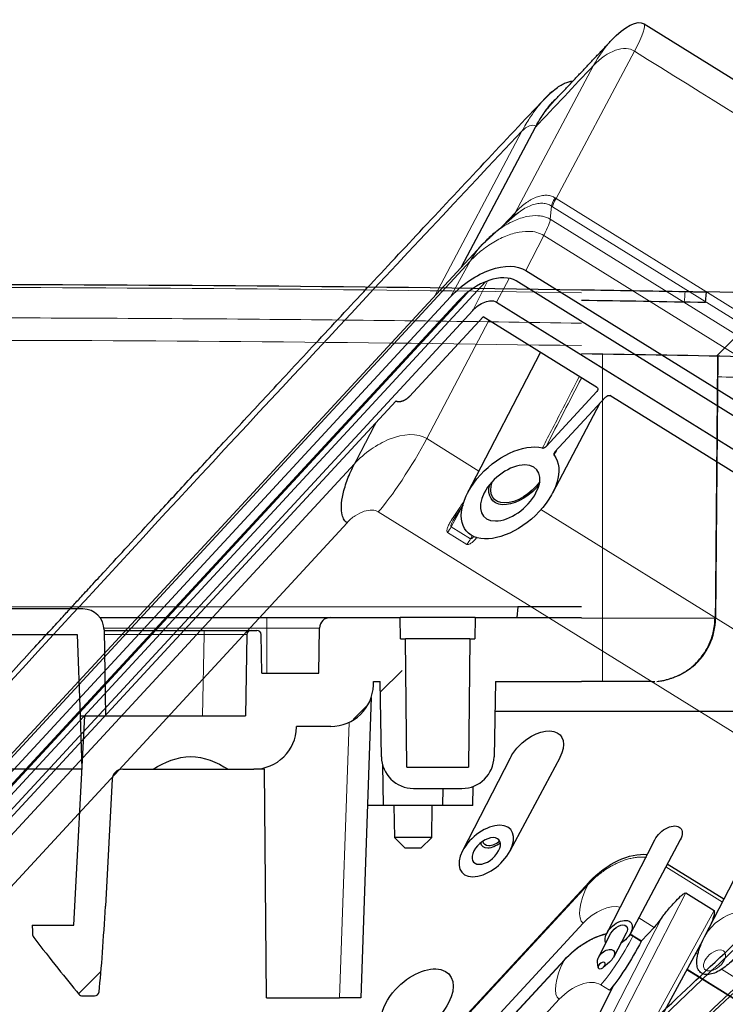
# Model space of a CAD drawing. Header units: millimetres. Extents: x -45 to 126, y 0 to 160.
# Tile 16 of 24: x 23 to 56, y 114 to 160. Entities that reach past the tile are written whole.
import ezdxf

# ---------------------------------------------------------------- set-up
doc = ezdxf.new("R2010")
doc.units = ezdxf.units.MM
doc.layers.get('0').update_dxf_attribs({"linetype": 'CONTINUOUS'})
for name, color, linetype, true_color in [('SX$18', 7, 'CONTINUOUS', 0xffffff), ('TOP$10', 7, 'CONTINUOUS', 0xffffff), ('TOP$13', 7, 'CONTINUOUS', 0xffffff)]:
    doc.layers.add(name, color=color, linetype=linetype, true_color=true_color)

# ---------------------------------------------------------------- blocks, each defined once
blk = doc.blocks.new('HATCH3')
at = {"color": 251, "linetype": 'CONTINUOUS'}
for p, q in [((55.735046, 144.228399), (58.677228, 147.170581)), ((40.001269, 128.494623), (41.021302, 129.514656)), ((38.733551, 127.226905), (39.353558, 127.846911)), ((25.882719, 114.376073), (26.911959, 115.405312))]:
    blk.add_line(p, q, dxfattribs=at)

msp = doc.modelspace()

# ---------------------------------------------------------------- linework, layer by layer
at = {"layer": 'SX$18', "color": 18, "linetype": 'CONTINUOUS'}
for p, q in [((55.224, 146.739), (55.268, 147.238)), ((55.801, 144.227), (55.694, 131.968)), ((26.081, 132.394), (20.037, 132.394)), ((46.442, 132.494), (46.399, 131.994)), ((48.399, 132.494), (46.442, 132.494)), ((49.424, 132.494), (48.399, 132.494)), ((26.881, 131.994), (34.688, 131.994)), ((34.688, 131.994), (37.661, 131.994)), ((37.661, 131.994), (40.94, 131.994)), ((40.949, 130.994), (40.94, 131.994)), ((44.44, 131.994), (40.94, 131.994)), ((44.44, 131.994), (44.431, 130.994)), ((44.44, 131.994), (49.421, 131.994)), ((27.081, 131.411), (27.151, 127.394)), ((27.081, 131.394), (31.755, 131.394)), ((31.755, 131.394), (33.955, 131.394)), ((33.955, 131.394), (34.222, 131.394)), ((37.124, 129.394), (37.161, 131.502)), ((20.037, 131.194), (25.818, 131.194)), ((25.818, 131.194), (25.951, 127.394)), ((33.755, 131.197), (33.688, 127.394)), ((34.454, 129.394), (34.422, 131.197)), ((40.949, 130.994), (41.19, 130.994)), ((41.243, 124.994), (41.19, 130.994)), ((44.19, 130.994), (41.19, 130.994)), ((44.19, 130.994), (44.138, 124.994)), ((44.19, 130.994), (44.431, 130.994)), ((34.454, 129.394), (37.124, 129.394)), ((39.683, 128.824), (39.688, 128.994)), ((39.688, 128.994), (39.993, 128.994)), ((40.054, 125.468), (39.993, 128.994)), ((45.388, 128.994), (45.326, 125.468)), ((45.388, 128.994), (49.421, 128.994)), ((50.406, 128.994), (49.42, 128.994)), ((39.58, 128.257), (39.088, 114.194)), ((25.656, 117.594), (26.169, 127.394)), ((25.951, 127.394), (26.169, 127.394)), ((25.951, 127.394), (26.038, 124.894)), ((26.169, 127.394), (33.688, 127.394)), ((57.538, 127.594), (45.363, 127.594)), ((36.08, 126.859), (36.08, 126.894)), ((37.684, 126.894), (36.08, 126.894)), ((40.106, 125.1), (40.14, 123.194)), ((41.243, 124.994), (44.138, 124.994)), ((26.038, 124.894), (20.037, 124.894)), ((27.95, 124.894), (29.38, 124.894)), ((29.376, 124.894), (31.131, 124.894)), ((31.131, 124.894), (32.882, 124.894)), ((32.882, 124.894), (34.08, 124.894)), ((34.588, 124.894), (34.08, 124.894)), ((34.682, 114.194), (34.588, 124.894)), ((27.45, 124.42), (27.139, 118.479)), ((44.338, 123.194), (44.354, 124.09)), ((41.554, 123.994), (43.827, 123.994)), ((42.937, 123.194), (42.951, 123.994)), ((40.14, 123.194), (39.403, 123.194)), ((41.538, 123.194), (40.14, 123.194)), ((40.638, 123.194), (40.665, 121.694)), ((42.937, 123.194), (41.538, 123.194)), ((42.412, 121.694), (42.438, 123.194)), ((44.338, 123.194), (42.937, 123.194)), ((40.665, 121.694), (41.173, 121.194)), ((42.412, 121.694), (40.665, 121.694)), ((41.904, 121.194), (42.412, 121.694)), ((41.538, 121.194), (41.173, 121.194)), ((41.904, 121.194), (41.538, 121.194)), ((23.718, 117.594), (25.656, 117.594)), ((26.063, 114.279), (26.63, 114.279)), ((34.682, 114.194), (38.089, 114.194))]:
    msp.add_line(p, q, dxfattribs=at)
at = {"layer": 'SX$18', "color": 18, "linetype": 'CONTINUOUS', "lineweight": 5}
for p, q in [((50.406, 144.323), (50.406, 131.968)), ((-11.364, 132.489), (46.442, 132.489)), ((34.688, 131.502), (34.688, 131.994)), ((49.42, 131.968), (50.406, 131.968)), ((50.406, 128.994), (50.406, 131.968)), ((34.688, 131.502), (27.075, 131.502)), ((31.755, 131.394), (31.755, 131.197)), ((37.161, 131.502), (34.688, 131.502)), ((34.688, 129.394), (34.688, 131.502)), ((31.755, 131.197), (27.085, 131.197)), ((31.689, 127.394), (31.755, 131.197)), ((38.089, 114.194), (38.539, 127.086))]:
    msp.add_line(p, q, dxfattribs=at)
at = {"layer": 'SX$18', "color": 172, "linetype": 'CONTINUOUS'}
msp.add_line((23.718, 117.594), (23.718, 117.593), dxfattribs=at)
at = {"layer": 'SX$18', "color": 18, "linetype": 'CONTINUOUS', "extrusion": (0, 0, -1)}
msp.add_arc((-17.538, -1852.406), 2000, 90.913384, 91.052379, dxfattribs=at)
at = {"layer": 'SX$18', "color": 18, "linetype": 'CONTINUOUS'}
for centre, radius, start, end in [((17.538, -1852.406), 2000, 88.635289, 88.919078), ((17.538, -1852.762), 1999.856, 88.920251, 89.086541), ((17.538, -1852.406), 1997, 88.856444, 89.085235), ((26.081, 131.394), 1, 1, 90), ((37.661, 131.494), 0.5, 90, 179), ((52.694, 131.994), 3, 310.2255, 359.5), ((33.955, 131.194), 0.2, 90, 179), ((34.222, 131.194), 0.2, 1, 90), ((37.684, 128.894), 2, 270, 358), ((34.08, 126.894), 2, 270, 359), ((41.554, 125.494), 1.5, 181, 270), ((43.827, 125.494), 1.5, 270, 359), ((27.95, 124.394), 0.5, 90, 177), ((24.014, 117.195), 0.292, 180.7002, 217.7426), ((26.063, 114.494), 0.215, 219.5232, 270), ((26.63, 114.494), 0.215, 270, 354.0683)]:
    msp.add_arc(centre, radius, start, end, dxfattribs=at)
at = {"layer": 'SX$18', "color": 18, "linetype": 'CONTINUOUS', "lineweight": 5}
for centre, major_axis, ratio, start_param, end_param in [((55.394, 131.97), (-0.3, 0.003), 0.034898, 2.732232, 3.141593), ((31.754, 131.194), (2, 0.003), 0.001744, 6.283152, 7.853644)]:
    msp.add_ellipse(centre, major_axis=major_axis, ratio=ratio, start_param=start_param, end_param=end_param, dxfattribs=at)
at = {"layer": 'SX$18', "color": 18, "linetype": 'CONTINUOUS'}
for centre, major_axis, ratio, start_param, end_param in [((26.839, 118.495), (0.3, 5.732), 0.052264, 3.93715, 4.712389), ((24.014, 118.495), (0, -5.732), 0.052336, 4.870368, 4.941808), ((23.028, 118.495), (4.346, -5.729), 0.041716, 4.941691, 5.487141)]:
    msp.add_ellipse(centre, major_axis=major_axis, ratio=ratio, start_param=start_param, end_param=end_param, dxfattribs=at)
for points, degree in [([(-15.362, 147.323), (6.23, 147.678), (27.827, 147.684), (49.42, 147.34)], 3), ([(55.694, 131.968), (55.801, 144.227)], 1), ([(55.667, 131.968), (55.685, 131.968), (55.694, 131.968), (55.694, 131.968)], 3), ([(52.694, 128.994), (52.749, 128.997), (52.803, 128.999), (52.858, 129.003)], 3), ([(39.088, 114.194), (39.088, 114.194), (38.938, 114.194), (38.653, 114.194), (38.293, 114.194), (38.089, 114.194)], 2)]:
    msp.add_open_spline(points, degree=degree, dxfattribs=at)
at = {"layer": 'SX$18', "color": 18, "linetype": 'CONTINUOUS', "lineweight": 5}
for points in [[(49.42, 147.195), (27.829, 147.539), (6.232, 147.533), (-15.36, 147.178)], [(54.271, 147.256), (54.257, 147.09), (54.242, 146.923), (54.228, 146.757)], [(55.792, 143.262), (56.328, 143.252), (56.865, 143.241), (57.402, 143.231)]]:
    msp.add_open_spline(points, degree=3, dxfattribs=at)
at = {"layer": 'SX$18', "color": 18, "linetype": 'CONTINUOUS'}
for points, knots in [([(54.271, 147.256), (54.338, 147.255), (54.472, 147.253), (54.725, 147.248), (55.002, 147.243), (55.181, 147.239), (55.257, 147.238), (55.264, 147.238), (55.268, 147.238)], [0, 0, 0, 0, 0.128451, 0.256384, 0.507552, 0.751439, 0.87515, 1, 1, 1, 1]), ([(52.945, 129.004), (53.02, 129.01), (53.16, 129.028), (53.347, 129.068), (53.493, 129.111), (53.603, 129.148), (53.689, 129.178), (53.781, 129.211), (53.883, 129.252), (54, 129.304), (54.13, 129.37), (54.281, 129.458), (54.449, 129.572), (54.642, 129.725), (54.859, 129.931), (55.089, 130.204), (55.312, 130.55), (55.478, 130.917), (55.589, 131.28), (55.651, 131.617), (55.667, 131.849), (55.668, 131.968)], [0, 0, 0, 0, 0.067154, 0.123507, 0.168252, 0.186758, 0.203452, 0.227373, 0.252526, 0.279076, 0.312448, 0.348377, 0.39267, 0.444647, 0.509601, 0.587271, 0.676883, 0.777036, 0.848689, 0.923311, 1, 1, 1, 1]), ([(54.632, 129.703), (54.546, 129.631), (54.454, 129.562), (54.301, 129.459), (54.237, 129.42), (54.123, 129.355), (54.071, 129.328), (53.998, 129.291), (53.973, 129.28), (53.954, 129.271), (53.95, 129.269), (53.95, 129.269)], [0, 0, 0, 0, 0.304711, 0.304711, 0.520381, 0.520381, 0.730825, 0.730825, 0.909498, 0.909498, 1, 1, 1, 1]), ([(52.694, 128.994), (52.697, 128.994), (52.629, 128.994), (52.378, 128.994), (52.194, 128.994), (51.754, 128.994), (51.508, 128.994), (50.976, 128.994), (50.691, 128.994), (50.406, 128.994)], [0, 0, 0, 0, 0.259291, 0.259291, 0.521667, 0.521667, 0.761398, 0.761398, 1, 1, 1, 1]), ([(29.38, 124.894), (29.914, 125.217), (30.508, 125.486), (31.753, 125.487), (32.353, 125.214), (32.882, 124.894)], [0, 0, 0, 0, 0.5, 0.5, 1, 1, 1, 1])]:
    msp.add_open_spline(points, degree=3, knots=knots, dxfattribs=at)
at = {"layer": 'SX$18', "color": 18, "linetype": 'CONTINUOUS', "lineweight": 5}
for points, knots in [([(-15.337, 145.758), (-12.617, 145.802), (-7.174, 145.882), (0.998, 145.966), (9.186, 146.017), (20.142, 146.04), (33.556, 145.986), (44.233, 145.857), (49.42, 145.774)], [0, 0, 0, 0, 0.126005, 0.252154, 0.378596, 0.50533, 0.759677, 1, 1, 1, 1]), ([(-15.315, 144.706), (-4.364, 144.884), (6.589, 144.976), (28.168, 144.976), (38.794, 144.891), (49.42, 144.722)], [0, 0, 0, 0, 0.507545, 0.507545, 1, 1, 1, 1]), ([(50.406, 131.968), (51.97, 131.968), (54.445, 131.968), (55.552, 131.968), (55.667, 131.968)], [0, 0, 0, 0, 0.582058, 1, 1, 1, 1])]:
    msp.add_open_spline(points, degree=3, knots=knots, dxfattribs=at)
at = {"layer": 'TOP$10', "color": 18, "linetype": 'CONTINUOUS', "extrusion": (-0.748205, 0.555505, -0.362771)}
for centre, major_axis, start_param, end_param in [((-772.328, -1265.969, -345.652), (1192.227, 1605.8), 5.627262, 5.661805), ((-772.465, -1266.224, -345.762), (1192.142, 1605.684), 5.627282, 5.661784)]:
    msp.add_ellipse(centre, major_axis=major_axis, ratio=0.362771, start_param=start_param, end_param=end_param, dxfattribs=at)
at = {"layer": 'TOP$10', "color": 18, "linetype": 'CONTINUOUS', "extrusion": (0.748205, -0.555505, 0.362771)}
msp.add_open_spline([(37.113, 98.193, 73.816), (37.847, 98.896, 73.38), (39.234, 100.224, 72.554), (41.188, 102.093, 71.385), (42.896, 103.725, 70.36), (44.361, 105.123, 69.479), (45.587, 106.291, 68.74), (46.647, 107.301, 68.099), (47.627, 108.233, 67.506), (48.607, 109.165, 66.912), (50.467, 110.932, 65.782), (53.201, 113.526, 64.114), (56.361, 116.515, 62.174), (59.08, 119.081, 60.496), (61.327, 121.198, 59.104), (63.482, 123.225, 57.763), (65.143, 124.785, 56.725), (66.406, 125.969, 55.934), (67.392, 126.894, 55.316), (68.57, 127.997, 54.575), (69.943, 129.281, 53.71), (71.509, 130.744, 52.721), (73.268, 132.385, 51.606), (75.218, 134.202, 50.366), (76.58, 135.469, 49.497), (77.293, 136.131, 49.041)], degree=3, knots=[0, 0, 0, 0, 0.053665, 0.101415, 0.143251, 0.179173, 0.209181, 0.233563, 0.257403, 0.281537, 0.305965, 0.394998, 0.484373, 0.541248, 0.598111, 0.652629, 0.703061, 0.723092, 0.747807, 0.77747, 0.81208, 0.851639, 0.896145, 0.945599, 1, 1, 1, 1], dxfattribs=at)
at = {"layer": 'TOP$10', "color": 18, "linetype": 'CONTINUOUS', "lineweight": 5, "extrusion": (0.748205, -0.555505, 0.362771)}
msp.add_open_spline([(37.538, 98.346, 73.175), (39.489, 100.214, 72.011), (43.392, 103.951, 69.684), (49.201, 109.483, 66.173), (54.977, 114.961, 62.649), (60.717, 120.38, 59.11), (66.419, 125.74, 55.556), (72.088, 131.046, 51.989), (75.836, 134.533, 49.599), (77.71, 136.277, 48.404)], degree=3, knots=[0, 0, 0, 0, 0.142857, 0.285714, 0.428571, 0.571429, 0.714286, 0.857143, 1, 1, 1, 1], dxfattribs=at)
at = {"layer": 'TOP$13', "color": 18, "linetype": 'CONTINUOUS'}
for p, q in [((52.348, 159.789, -108.385), (72.021, 147.561, -45.454)), ((47.253, 154.943, -113.193), (43.783, 148.389, -111.799)), ((3.137, 104.387, -142.478), (44.719, 149.402, -111.092)), ((46.816, 148.244, -104.594), (90.588, 121.037, 35.43)), ((90.132, 120.543, 35.086), (46.36, 147.751, -104.938)), ((1.714, 101.999, -142.336), (43.296, 147.014, -110.949)), ((43.641, 146.8, -109.849), (2.058, 101.785, -141.235)), ((45.448, 146.764, -105.626), (89.22, 119.556, 34.397)), ((2.746, 101.357, -139.033), (44.329, 146.372, -107.647)), ((44.81, 146.071, -106.105), (41.372, 142.349, -108.7)), ((50.164, 142.743, -88.977), (44.81, 146.071, -106.105)), ((44.083, 137.815, -95.941), (47.498, 144.4, -97.504)), ((47.765, 140.005, -90.586), (50.137, 142.573, -88.796)), ((40.729, 142.127, -109.865), (6.755, 105.348, -135.508)), ((40.732, 142.125, -109.855), (40.729, 142.127, -109.865)), ((50.283, 142.028, -87.676), (48.059, 137.815, -86.766)), ((50.55, 142.317, -87.475), (48.178, 139.749, -89.265)), ((82.923, 122.381, 15.816), (50.742, 142.384, -87.128)), ((43.843, 121.053, -72.454), (46.093, 125.429, -73.54)), ((48.4, 125.429, -68.216), (46.07, 121.053, -67.316)), ((50.598, 117.209, -51.355), (52.847, 121.585, -52.44)), ((54.04, 121.585, -49.687), (51.71, 117.209, -48.788)), ((52.847, 121.585, -52.44), (52.851, 121.592, -52.441)), ((56.081, 118.804, -40.99), (53.435, 120.449, -49.454)), ((49.781, 119.612, -56.685), (38.73, 107.648, -65.027)), ((55.175, 117.041, -40.553), (56.542, 119.701, -41.213)), ((54.305, 119.104, -45.518), (55.622, 118.285, -41.305)), ((50.215, 116.079, -50.617), (50.797, 117.211, -50.897)), ((50.797, 117.211, -50.897), (50.799, 117.215, -50.898)), ((51.513, 117.211, -49.246), (50.91, 116.079, -49.013)), ((51.839, 117.098, -48.331), (52.228, 116.856, -47.086)), ((52.228, 116.856, -47.086), (52.813, 117.49, -46.645)), ((55.087, 116.852, -40.485), (49.774, 107.144, -38.82)), ((52.228, 116.856, -47.086), (52.215, 116.83, -47.079)), ((38.894, 105.446, -61.49), (48.617, 115.972, -54.151)), ((50.201, 115.615, -49.982), (50.168, 115.865, -50.419)), ((50.734, 115.865, -49.113), (50.438, 115.615, -49.437)), ((54.363, 115.53, -40.258), (56.964, 113.913, -31.938)), ((46.826, 106.645, -44.907), (50.914, 114.746, -47.093)), ((50.728, 114.545, -47.233), (50.914, 114.746, -47.093))]:
    msp.add_line(p, q, dxfattribs=at)
at = {"layer": 'TOP$13', "color": 18, "linetype": 'CONTINUOUS', "lineweight": 5}
for p, q in [((48.227, 151.614, -106.171), (51.9, 158.504, -107.577)), ((46.308, 150.944, -109.637), (49.981, 157.833, -111.043)), ((43.773, 148.379, -111.806), (47.279, 155.001, -113.214)), ((46.633, 154.764, -114.367), (42.553, 147.057, -112.727)), ((47.959, 150.641, -105.393), (48.011, 151.26, -106.161)), ((48.068, 151.222, -105.976), (91.726, 124.086, 33.683)), ((91.885, 124.477, 33.488), (48.227, 151.614, -106.171)), ((45.743, 150.333, -110.063), (46.308, 150.944, -109.637)), ((91.731, 123.433, 34.631), (47.959, 150.641, -105.393)), ((46.816, 148.244, -104.594), (47.655, 149.883, -105.008)), ((47.655, 149.883, -105.008), (91.427, 122.675, 35.015)), ((2.628, 103.664, -142.615), (44.21, 148.679, -111.228)), ((43.296, 147.014, -110.949), (44.21, 148.679, -111.228)), ((44.926, 147.712, -108.19), (3.524, 102.892, -139.44)), ((44.329, 146.372, -107.647), (45.022, 147.741, -108.01)), ((45.448, 146.764, -105.626), (46.03, 147.862, -105.857)), ((3.577, 103.341, -139.963), (44.076, 147.184, -109.394)), ((45.081, 145.903, -105.238), (42.176, 140.37, -104.007)), ((50.191, 142.68, -88.824), (50.137, 142.573, -88.796)), ((44.62, 138.851, -96.187), (42.176, 140.37, -104.007)), ((38.791, 139.187, -110.119), (14.814, 113.231, -128.217)), ((39.907, 136.942, -104.324), (66.242, 120.573, -20.08)), ((43.322, 136.246, -95.448), (43.85, 137.212, -95.613)), ((68.508, 124.003, -19.771), (47.523, 137.047, -86.902)), ((14.466, 110.474, -125.066), (38.446, 136.434, -106.966)), ((44.224, 135.685, -92.56), (43.322, 136.246, -95.448)), ((43.155, 135.98, -95.451), (44.057, 135.419, -92.563)), ((44.297, 135.826, -92.595), (44.224, 135.685, -92.56)), ((53.366, 120.319, -49.427), (56.014, 118.673, -40.957)), ((38.664, 107.519, -64.993), (49.716, 119.483, -56.651)), ((49.716, 119.483, -56.651), (49.781, 119.612, -56.685)), ((48.708, 108.214, -42.814), (54.305, 119.104, -45.518)), ((55.622, 118.285, -41.305), (49.755, 107.564, -39.466)), ((49.504, 117.685, -54.56), (38.452, 105.721, -62.902)), ((53.199, 117.974, -46.448), (48.069, 107.991, -43.969)), ((52.813, 117.49, -46.645), (52.097, 117.935, -48.937)), ((51.839, 117.098, -48.331), (51.825, 117.072, -48.325)), ((51.825, 117.072, -48.325), (52.215, 116.83, -47.079)), ((54.864, 116.215, -40.084), (54.77, 116.273, -40.385)), ((38.88, 105.42, -61.484), (48.603, 115.945, -54.145)), ((48.617, 115.972, -54.151), (48.603, 115.945, -54.145)), ((54.349, 115.503, -40.253), (56.95, 113.886, -31.932)), ((58.552, 113.923, -28.288), (55.975, 115.524, -36.53)), ((50.728, 114.545, -47.233), (50.32, 114.799, -48.539)), ((48.378, 114.12, -52.047), (38.877, 103.835, -59.219))]:
    msp.add_line(p, q, dxfattribs=at)
at = {"layer": 'TOP$13', "color": 18, "linetype": 'CONTINUOUS', "extrusion": (0.797028, -0.495411, -0.345419)}
msp.add_arc((160.344, -115.494), 3, 300.5669, 0, dxfattribs=at)
at = {"layer": 'TOP$13', "color": 18, "linetype": 'CONTINUOUS', "lineweight": 5, "extrusion": (0.797028, -0.495411, -0.345419)}
for centre, major_axis, ratio, start_param, end_param in [((50.765, 157.241, -108.385), (-1.584, -2.548), 0.345419, 3.141597, 4.121351), ((50.765, 157.241, -108.385), (-0.048, -1.767, 2.424), 0.811061, 2.546503, 3.141594), ((50.765, 157.241, -108.385), (-1.163, 0.056, -2.765), 0.534655, 0.398501, 1.96808), ((46.894, 154.567, -113.48), (0.392, -0.012, 0.92), 0.548158, 3.544475, 5.113445), ((48.548, 152.073, -106.087), (-0.533, -0.846, -0.017), 0.275042, 0.223691, 0.973816), ((48.605, 152.035, -105.902), (-0.528, -0.849), 0.345419, 0.229267, 0.979758), ((46.046, 151.141, -110.523), (0, -0.572, 0.82), 0.797028, 5.709223, 6.129885), ((46.125, 151.226, -110.462), (-0.012, -0.585, 0.811), 0.74959, 5.693991, 6.177598), ((46.885, 149.016, -105.54), (1.056, 1.699), 0.345419, 0.229267, 0.962305), ((44.719, 148.259, -109.452), (0, 1.144, -1.641), 0.797028, 5.726676, 6.282594), ((93.534, 230.527, -114.806), (142.275, 276.311, -68.007), 0.007035, 1.892455, 1.904694), ((41.092, 139.206, -104.837), (-1.584, -2.548), 0.345419, 4.164984, 5.727054), ((43.631, 137.627, -96.715), (1.608, 2.532, 0.079), 0.329617, 1.560928, 1.87413), ((43.433, 136.773, -95.946), (0.066, -0.088, 0.279), 0.280741, 6.270547, 7.47865), ((43.216, 136.136, -95.532), (0.158, 0.255), 0.345419, 1.049571, 2.153492), ((44.119, 135.575, -92.644), (-0.158, -0.255), 0.345419, 4.191164, 5.295085), ((50.294, 119.194, -54.903), (0, 1.144, -1.641), 0.797028, 4.10352, 5.63941), ((50.329, 117.172, -51.923), (1.191, 0, 2.748), 0.495411, 3.550543, 4.91397), ((56.229, 117.052, -38.137), (1.048, 0, 2.419), 0.495411, 3.550543, 6.283185), ((56.229, 117.052, -38.137), (1.048, 0, 2.419), 0.495411, 3.131926, 3.550543), ((51.11, 116.308, -48.882), (1.056, 1.699), 0.345419, 1.032118, 2.585461), ((49.167, 115.629, -52.39), (0, 1.144, -1.641), 0.797028, 4.10352, 5.656863), ((49.213, 113.601, -49.375), (1.207, 0, 2.784), 0.495411, 3.550543, 5.121339)]:
    msp.add_ellipse(centre, major_axis=major_axis, ratio=ratio, start_param=start_param, end_param=end_param, dxfattribs=at)
at = {"layer": 'TOP$13', "color": 18, "linetype": 'CONTINUOUS', "extrusion": (0.797028, -0.495411, -0.345419)}
for centre, major_axis, ratio, start_param, end_param in [((44.719, 148.259, -109.452), (0, 1.144, -1.641), 0.797028, 6.282594, 6.459714), ((50.055, 142.625, -89.06), (0.119, 0, 0.275), 0.495346, 5.122263, 6.69245), ((50.633, 142.265, -87.21), (-0.119, 0, -0.275), 0.495787, 0.409187, 1.979374), ((46.077, 137.826, -91.356), (-1.988, 0, -4.588), 0.495411, 2.17918, 8.063499), ((46.472, 138.58, -91.527), (1.13, 0, 2.607), 0.495411, 0.18629, 2.95531), ((46.472, 138.58, -91.527), (-1.206, 0, -2.782), 0.495411, 3.550543, 6.000298), ((46.472, 138.58, -91.527), (-1.206, 0, -2.782), 0.495411, 3.424487, 3.550543), ((43.709, 137.568, -96.45), (1.45, 2.278, 0.079), 0.327834, 1.619281, 1.87317), ((43.433, 136.773, -95.946), (0.066, -0.088, 0.279), 0.280741, 5.934503, 6.270544), ((47.253, 125.442, -70.881), (1.154, 0, 2.662), 0.495411, 3.550543, 6.283185), ((47.253, 125.442, -70.881), (1.154, 0, 2.662), 0.495411, 3.131631, 3.550543), ((47.253, 125.442, -70.881), (1.154, 0, 2.662), 0.495411, 0, 0.009968), ((53.447, 121.592, -51.065), (-0.596, 0, -1.376), 0.495411, 0, 3.151463), ((45.357, 121.82, -70.059), (-0.573, 0, -1.322), 0.495411, 3.789206, 5.635481), ((45.357, 121.82, -70.059), (0.477, 0, 1.101), 0.495411, 0.610307, 2.531195), ((51.158, 118.757, -52.282), (1.988, 0, 4.588), 0.495411, 3.550543, 4.821146), ((51.157, 117.215, -50.073), (-0.556, 0, -1.283), 0.495411, 0, 3.550543), ((51.157, 117.215, -50.073), (-0.358, 0, -0.826), 0.495411, 0, 3.151463), ((53.584, 119.011, -47.048), (1.037, 1.71, -0.06), 0.362396, 2.155059, 2.597074), ((50.003, 115.11, -49.717), (-2.002, 0, -4.62), 0.495411, 0.40895, 1.316625), ((51.157, 117.215, -50.073), (-0.556, 0, -1.283), 0.495411, 5.401432, 6.283185), ((50.003, 115.11, -49.717), (-2.002, 0, -4.62), 0.495411, 1.879191, 1.979747), ((51.499, 116.067, -47.637), (1.037, 1.71, -0.06), 0.362396, 1.043731, 2.597074), ((51.157, 117.215, -50.073), (-0.556, 0, -1.283), 0.495411, 3.550543, 4.02345), ((50.565, 116.083, -49.816), (0.347, 0, 0.802), 0.495411, 2.522359, 3.550544), ((50.565, 116.083, -49.816), (0.347, 0, 0.802), 0.495411, 3.550544, 6.283185), ((50.565, 116.083, -49.816), (0.347, 0, 0.802), 0.495411, 0, 0.619143), ((41.733, 113.955, -67.143), (1.466, 0, 3.384), 0.495411, 3.550543, 6.283185), ((41.733, 113.955, -67.143), (1.466, 0, 3.384), 0.495411, 1.798025, 3.550543), ((41.733, 113.955, -67.143), (1.466, 0, 3.384), 0.495411, 0, 1.343476)]:
    msp.add_ellipse(centre, major_axis=major_axis, ratio=ratio, start_param=start_param, end_param=end_param, dxfattribs=at)
for centre, major_axis in [((46.077, 137.826, -91.356), (-1.213, 0, -2.798)), ((44.963, 121.065, -69.888), (1.113, 0, 2.569)), ((44.963, 121.065, -69.888), (-0.577, 0, -1.33)), ((50.367, 115.706, -49.73), (-0.145, 0, -0.335))]:
    msp.add_ellipse(centre, major_axis=major_axis, ratio=0.495411, dxfattribs=at)
at = {"layer": 'TOP$13', "color": 18, "linetype": 'CONTINUOUS', "lineweight": 5, "extrusion": (0.797028, -0.495411, -0.345419)}
msp.add_ellipse((55.647, 115.94, -37.884), major_axis=(-0.452, 0, -1.043), ratio=0.495411, dxfattribs=at)
at = {"layer": 'TOP$13', "color": 18, "linetype": 'CONTINUOUS'}
for points, degree in [([(48.03, 156.06, -113.001), (50.809, 159.005, -110.812)], 1), ([(47.686, 156.272, -114.098), (47.828, 156.403, -113.958)], 1), ([(45.431, 150.064, -110.397), (46.448, 150.94, -109.308)], 1), ([(44.717, 149.401, -111.093), (45.437, 150.069, -110.391)], 1), ([(39.789, 141.11, -110.574), (39.29, 140.149, -110.347), (38.791, 139.187, -110.119)], 2)]:
    msp.add_open_spline(points, degree=degree, dxfattribs=at)
at = {"layer": 'TOP$13', "color": 18, "linetype": 'CONTINUOUS', "lineweight": 5}
msp.add_open_spline([(51.9, 158.504, -107.577), (58.457, 154.428, -86.6), (65.015, 150.352, -65.623), (71.572, 146.276, -44.646)], degree=3, dxfattribs=at)
at = {"layer": 'TOP$13', "color": 18, "linetype": 'CONTINUOUS', "lineweight": 5, "extrusion": (-0.797028, 0.495411, 0.345419)}
for points in [[(49.981, 157.833, -111.043), (49.073, 156.874, -111.76), (48.164, 155.91, -112.477), (47.253, 154.943, -113.193)], [(11.792, 117.047, -140.665), (23.711, 130.187, -132.007), (35.33, 142.765, -123.238), (46.633, 154.764, -114.367)]]:
    msp.add_open_spline(points, degree=3, dxfattribs=at)
at = {"layer": 'TOP$13', "color": 18, "linetype": 'CONTINUOUS', "extrusion": (-0.797028, 0.495411, 0.345419)}
for points, degree, knots in [([(47.828, 156.403, -113.958), (47.946, 156.525, -113.861), (48.222, 156.78, -113.591), (48.634, 157.03, -112.999), (48.9, 157.102, -112.487), (49.018, 157.108, -112.224)], 3, [0, 0, 0, 0, 0.265386, 0.637977, 1, 1, 1, 1]), ([(12.815, 118.521, -140.417), (13.473, 119.247, -139.94), (14.806, 120.715, -138.97), (16.742, 122.843, -137.555), (18.557, 124.834, -136.223), (20.166, 126.596, -135.037), (21.572, 128.133, -133.998), (22.775, 129.447, -133.106), (23.756, 130.518, -132.377), (24.528, 131.359, -131.802), (25.102, 131.983, -131.375), (25.559, 132.481, -131.033), (25.997, 132.958, -130.706), (26.514, 133.52, -130.32), (27.258, 134.328, -129.763), (28.264, 135.42, -129.008), (29.566, 136.833, -128.029), (31.095, 138.489, -126.875), (32.851, 140.387, -125.546), (34.831, 142.522, -124.041), (37.033, 144.892, -122.359), (39.454, 147.491, -120.499), (42.093, 150.315, -118.462), (44.862, 153.27, -116.309), (46.747, 155.274, -114.835), (47.683, 156.268, -114.1)], 3, [0, 0, 0, 0, 0.055134, 0.111845, 0.162895, 0.208283, 0.248009, 0.282074, 0.310476, 0.331538, 0.347843, 0.359393, 0.370567, 0.385294, 0.403573, 0.434224, 0.471479, 0.51534, 0.565806, 0.622878, 0.686555, 0.756837, 0.833725, 0.917219, 1, 1, 1, 1]), ([(48.054, 156.618, -113.747), (48.041, 156.608, -113.761), (47.929, 156.514, -113.886), (47.814, 156.405, -113.995), (47.711, 156.298, -114.077)], 3, [0, 0, 0, 0, 0.11166, 1, 1, 1, 1]), ([(48.03, 156.06, -113.002), (47.886, 155.908, -113.114), (47.478, 155.369, -113.283), (47.253, 154.943, -113.193)], 2, [0, 0, 0, 0.349858, 1, 1, 1]), ([(45.387, 150.03, -110.451), (45.368, 150.015, -110.473), (45.193, 149.872, -110.673), (45.032, 149.712, -110.814), (44.888, 149.568, -110.939)], 3, [0, 0, 0, 0, 0.104435, 1, 1, 1, 1]), ([(43.296, 147.014, -110.949), (43.828, 147.589, -110.548), (45.195, 148.506, -108.71), (46.414, 148.494, -105.877), (46.816, 148.244, -104.594)], 3, [0, 0, 0, 0, 0.5, 1, 1, 1, 1]), ([(46.36, 147.751, -104.938), (46.053, 147.941, -105.919), (45.108, 147.958, -108.123), (44.047, 147.24, -109.542), (43.641, 146.8, -109.849)], 3, [0, 0, 0, 0, 0.5, 1, 1, 1, 1]), ([(44.329, 146.372, -107.647), (44.381, 146.429, -107.608), (44.641, 146.665, -107.345), (45.066, 146.867, -106.655), (45.369, 146.812, -105.877), (45.448, 146.764, -105.626)], 3, [0, 0, 0, 0, 0.166667, 0.666667, 1, 1, 1, 1]), ([(48.178, 139.749, -89.265), (48.177, 139.748, -89.266), (48.176, 139.747, -89.267), (48.171, 139.741, -89.27), (48.167, 139.736, -89.272), (48.153, 139.718, -89.279), (48.144, 139.703, -89.279), (48.13, 139.674, -89.268), (48.126, 139.66, -89.257), (48.123, 139.633, -89.227), (48.124, 139.621, -89.207), (48.129, 139.603, -89.169), (48.133, 139.597, -89.152), (48.137, 139.592, -89.134)], 3, [0, 0, 0, 0, 0.020129, 0.020129, 0.100881, 0.100881, 0.347296, 0.347296, 0.59371, 0.59371, 0.840137, 0.840137, 1, 1, 1, 1]), ([(53.199, 117.974, -46.448), (53.249, 118.039, -46.429), (53.355, 118.181, -46.387), (53.551, 118.413, -46.267), (53.792, 118.682, -46.096), (54.005, 118.899, -45.916), (54.161, 119.038, -45.755), (54.245, 119.09, -45.636), (54.285, 119.099, -45.557), (54.305, 119.104, -45.518)], 3, [0, 0, 0, 0, 0.143253, 0.30944, 0.500017, 0.7497, 0.849909, 0.924862, 1, 1, 1, 1])]:
    msp.add_open_spline(points, degree=degree, knots=knots, dxfattribs=at)
at = {"layer": 'TOP$13', "color": 18, "linetype": 'CONTINUOUS', "lineweight": 5, "extrusion": (-0.797028, 0.495411, 0.345419)}
for points, knots in [([(47.711, 156.298, -114.077), (47.572, 156.152, -114.19), (47.311, 155.844, -114.351), (46.998, 155.392, -114.425), (46.78, 155.034, -114.414), (46.678, 154.847, -114.381), (46.633, 154.764, -114.367)], [0, 0, 0, 0, 0.364706, 0.68221, 0.859887, 1, 1, 1, 1]), ([(47.279, 155.001, -113.214), (47.427, 155.28, -113.274), (47.73, 155.759, -113.262), (48.056, 156.127, -113.036), (48.2, 156.262, -112.897)], [0, 0, 0, 0, 0.553261, 1, 1, 1, 1]), ([(48.184, 151.642, -106.31), (48.13, 151.673, -106.477), (48.024, 151.735, -106.812), (47.855, 151.762, -107.241), (47.71, 151.763, -107.577), (47.558, 151.749, -107.906), (47.357, 151.699, -108.3), (47.143, 151.604, -108.655), (46.972, 151.505, -108.91), (46.802, 151.394, -109.142), (46.594, 151.235, -109.394), (46.443, 151.083, -109.526), (46.367, 151.007, -109.591)], [0, 0, 0, 0, 0.124966, 0.249929, 0.312475, 0.37504, 0.500007, 0.62496, 0.687514, 0.750055, 0.875026, 1, 1, 1, 1]), ([(46.258, 150.782, -109.519), (46.27, 150.792, -109.507), (46.369, 150.878, -109.401), (46.561, 151.027, -109.171), (46.841, 151.198, -108.771), (47.116, 151.32, -108.313), (47.376, 151.385, -107.805), (47.617, 151.396, -107.264), (47.8, 151.363, -106.796), (47.928, 151.313, -106.428), (47.984, 151.277, -106.247), (48.011, 151.26, -106.161)], [0, 0, 0, 0, 0.018906, 0.160045, 0.300608, 0.439322, 0.578027, 0.718634, 0.859764, 0.932798, 1, 1, 1, 1]), ([(47.959, 150.641, -105.393), (47.904, 150.671, -105.563), (47.793, 150.731, -105.905), (47.598, 150.785, -106.433), (47.298, 150.823, -107.18), (46.947, 150.794, -107.947), (46.563, 150.691, -108.685), (46.242, 150.566, -109.246), (45.897, 150.388, -109.787), (45.646, 150.223, -110.13), (45.518, 150.13, -110.291), (45.507, 150.122, -110.306)], [0, 0, 0, 0, 0.095996, 0.191759, 0.287368, 0.501028, 0.609747, 0.718983, 0.852729, 0.986843, 1, 1, 1, 1]), ([(44.21, 148.679, -111.228), (44.299, 148.771, -111.155), (44.477, 148.954, -111.009), (44.771, 149.204, -110.688), (45.077, 149.429, -110.304), (45.393, 149.625, -109.855), (45.714, 149.789, -109.352), (46.032, 149.919, -108.803), (46.452, 150.042, -108.011), (46.897, 150.091, -107.054), (47.34, 150.04, -105.96), (47.549, 149.936, -105.328), (47.655, 149.883, -105.008)], [0, 0, 0, 0, 0.084089, 0.16779, 0.251228, 0.334443, 0.417445, 0.500292, 0.581822, 0.750149, 0.873379, 1, 1, 1, 1]), ([(42.176, 140.37, -104.007), (41.745, 140.638, -105.383), (40.553, 140.59, -108.067), (39.263, 139.701, -109.767), (38.791, 139.187, -110.119)], [0, 0, 0, 0, 0.543874, 1, 1, 1, 1]), ([(38.446, 136.434, -106.966), (38.558, 136.556, -106.883), (38.69, 136.667, -106.738), (38.967, 136.849, -106.36), (39.113, 136.921, -106.126), (39.383, 137.007, -105.626), (39.508, 137.026, -105.366), (39.73, 137.018, -104.841), (39.829, 136.991, -104.575), (39.907, 136.942, -104.324)], [0, 0, 0, 0, 0.259287, 0.259287, 0.52166, 0.52166, 0.761395, 0.761395, 1, 1, 1, 1]), ([(43.413, 136.676, -95.854), (43.352, 136.588, -95.867), (43.295, 136.498, -95.87), (43.213, 136.35, -95.847), (43.184, 136.29, -95.829), (43.14, 136.181, -95.772), (43.126, 136.131, -95.733), (43.118, 136.054, -95.643), (43.121, 136.025, -95.592), (43.138, 135.994, -95.51), (43.145, 135.985, -95.481), (43.155, 135.98, -95.451)], [0, 0, 0, 0, 0.304711, 0.304711, 0.520381, 0.520381, 0.730825, 0.730825, 0.909498, 0.909498, 1, 1, 1, 1]), ([(43.322, 136.246, -95.448), (43.317, 136.249, -95.462), (43.313, 136.253, -95.477), (43.306, 136.267, -95.512), (43.305, 136.279, -95.532), (43.307, 136.298, -95.556), (43.307, 136.303, -95.562), (43.312, 136.33, -95.589), (43.32, 136.356, -95.607), (43.333, 136.389, -95.625), (43.336, 136.395, -95.628), (43.355, 136.44, -95.648), (43.376, 136.481, -95.66), (43.399, 136.525, -95.668), (43.401, 136.527, -95.668), (43.402, 136.53, -95.669)], [0, 0, 0, 0, 0.117493, 0.117493, 0.29221, 0.29221, 0.351281, 0.351281, 0.589902, 0.589902, 0.645795, 0.645795, 0.979581, 0.979581, 1, 1, 1, 1])]:
    msp.add_open_spline(points, degree=3, knots=knots, dxfattribs=at)
at = {"layer": 'TOP$13', "color": 18, "linetype": 'CONTINUOUS', "lineweight": 5, "extrusion": (0.797028, -0.495411, -0.345419)}
for points in [[(48.011, 151.26, -106.161), (48.03, 151.247, -106.098), (48.049, 151.234, -106.037), (48.068, 151.222, -105.976)], [(48.137, 139.592, -89.134), (48.184, 139.68, -89.152), (48.232, 139.769, -89.171), (48.279, 139.858, -89.189)]]:
    msp.add_open_spline(points, degree=3, dxfattribs=at)
at = {"layer": 'TOP$13', "color": 18, "linetype": 'CONTINUOUS', "extrusion": (0.797028, -0.495411, -0.345419)}
msp.add_open_spline([(48.227, 151.614, -106.171), (48.212, 151.623, -106.217), (48.198, 151.632, -106.263), (48.184, 151.642, -106.31)], degree=3, dxfattribs=at)
at = {"layer": 'TOP$13', "color": 18, "linetype": 'CONTINUOUS', "extrusion": (-0.797028, 0.495411, 0.345419)}
for points, degree in [([(46.367, 151.007, -109.591), (46.346, 150.985, -109.607), (46.326, 150.964, -109.623), (46.308, 150.944, -109.637)], 3), ([(45.507, 150.122, -110.306), (45.49, 150.109, -110.327), (45.473, 150.096, -110.348), (45.456, 150.084, -110.368)], 3), ([(43.5, 136.685, -95.664), (43.44, 136.601, -95.683), (43.402, 136.529, -95.669)], 2)]:
    msp.add_open_spline(points, degree=degree, dxfattribs=at)
at = {"layer": 'TOP$13', "color": 18, "linetype": 'CONTINUOUS', "lineweight": 5, "extrusion": (0.797028, -0.495411, -0.345419)}
for points, knots in [([(49.317, 143.27, -91.689), (49.065, 142.783, -91.571), (48.813, 142.295, -91.452), (48.238, 141.182, -91.182), (47.915, 140.556, -91.031), (47.592, 139.931, -90.879)], [0, 0, 0, 0, 0.437926, 0.437926, 1, 1, 1, 1]), ([(44.057, 135.419, -92.563), (44.074, 135.408, -92.51), (44.097, 135.406, -92.453), (44.151, 135.417, -92.345), (44.182, 135.431, -92.291), (44.251, 135.473, -92.193), (44.289, 135.502, -92.148), (44.369, 135.575, -92.068), (44.412, 135.62, -92.033), (44.48, 135.699, -91.99), (44.506, 135.731, -91.976), (44.531, 135.764, -91.965)], [0, 0, 0, 0, 0.198997, 0.198997, 0.402351, 0.402351, 0.615515, 0.615515, 0.851969, 0.851969, 1, 1, 1, 1]), ([(44.393, 135.799, -92.333), (44.387, 135.791, -92.337), (44.38, 135.784, -92.341), (44.352, 135.752, -92.362), (44.33, 135.73, -92.382), (44.291, 135.699, -92.427), (44.273, 135.688, -92.452), (44.247, 135.679, -92.499), (44.237, 135.679, -92.521), (44.228, 135.683, -92.548), (44.226, 135.684, -92.554), (44.224, 135.685, -92.56)], [0, 0, 0, 0, 0.09972, 0.09972, 0.429253, 0.429253, 0.723097, 0.723097, 0.94065, 0.94065, 1, 1, 1, 1])]:
    msp.add_open_spline(points, degree=3, knots=knots, dxfattribs=at)
at = {"layer": 'TOP$13', "color": 18, "linetype": 'CONTINUOUS', "extrusion": (0.797028, -0.495411, -0.345419)}
for points, degree, knots in [([(41.372, 142.349, -108.7), (41.221, 142.186, -108.814), (41.033, 142.121, -109.153), (40.943, 142.089, -109.317), (40.788, 142.091, -109.676), (40.732, 142.125, -109.855)], 2, [0, 0, 0, 0.5, 0.5, 0.75, 1, 1, 1]), ([(47.592, 139.931, -90.879), (47.593, 139.93, -90.876), (47.594, 139.93, -90.874), (47.599, 139.929, -90.861), (47.603, 139.928, -90.85), (47.62, 139.927, -90.809), (47.634, 139.929, -90.778), (47.664, 139.936, -90.72), (47.68, 139.942, -90.693), (47.71, 139.959, -90.646), (47.725, 139.969, -90.626), (47.749, 139.989, -90.6), (47.757, 139.997, -90.592), (47.765, 140.005, -90.586)], 3, [0, 0, 0, 0, 0.020321, 0.020321, 0.101848, 0.101848, 0.348331, 0.348331, 0.594808, 0.594808, 0.841246, 0.841246, 1, 1, 1, 1]), ([(38.446, 136.434, -106.966), (38.4, 136.471, -107.126), (38.299, 136.555, -107.481), (38.201, 136.809, -108.07), (38.169, 137.212, -108.721), (38.248, 137.779, -109.353), (38.45, 138.47, -109.878), (38.677, 138.947, -110.039), (38.791, 139.187, -110.119)], 3, [0, 0, 0, 0, 0.115558, 0.255277, 0.419047, 0.603393, 0.800658, 1, 1, 1, 1]), ([(55.622, 118.285, -41.305), (55.627, 118.268, -41.269), (55.638, 118.235, -41.197), (55.637, 118.141, -41.065), (55.59, 117.938, -40.881), (55.524, 117.748, -40.761), (55.473, 117.622, -40.697)], 3, [0, 0, 0, 0, 0.128803, 0.258137, 0.515707, 1, 1, 1, 1]), ([(57.263, 117.038, -35.731), (57.212, 116.937, -35.704), (57.081, 116.7, -35.665), (56.834, 116.347, -35.728), (56.554, 116.012, -35.894), (56.275, 115.74, -36.147), (55.994, 115.524, -36.485), (55.71, 115.365, -36.914), (55.433, 115.278, -37.429), (55.182, 115.275, -38.004), (54.976, 115.364, -38.606), (54.848, 115.547, -39.165), (54.802, 115.812, -39.65), (54.831, 116.131, -40.04), (54.937, 116.506, -40.335), (55.059, 116.822, -40.506), (55.158, 117.002, -40.535), (55.18, 117.041, -40.539)], 3, [0, 0, 0, 0, 0.046277, 0.111831, 0.174277, 0.23698, 0.303393, 0.376752, 0.456409, 0.537041, 0.620217, 0.709683, 0.782116, 0.849694, 0.915833, 0.981775, 1, 1, 1, 1])]:
    msp.add_open_spline(points, degree=degree, knots=knots, dxfattribs=at)
at = {"layer": 'TOP$13', "color": 18, "linetype": 'CONTINUOUS', "lineweight": 5, "extrusion": (-0.797028, 0.495411, 0.345419)}
for points, weights, knots in [([(49.716, 119.483, -56.651), (50.47, 120.3, -56.082), (51.987, 120.83, -53.343), (52.456, 120.761, -52.161)], [1, 0.853553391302, 0.853553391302, 0.909751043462], [0, 0, 0, 0.617486, 1, 1, 1]), ([(48.603, 115.945, -54.145), (49.364, 116.769, -53.571), (50.459, 117.151, -51.593), (50.606, 117.186, -51.304)], [1, 0.853553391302, 0.853553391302, 0.857308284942], [0, 0, 0, 0.861976, 1, 1, 1])]:
    msp.add_rational_spline(points, weights, degree=2, knots=knots, dxfattribs=at)
msp.add_rational_spline([(51.686, 117.144, -48.751), (51.76, 117.113, -48.535), (51.825, 117.072, -48.325)], [0.963993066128, 0.980728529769, 1], degree=2, dxfattribs=at)

# ---------------------------------------------------------------- block references
at = {"layer": 'SX$18', "color": 251, "linetype": 'CONTINUOUS', "lineweight": -3}
msp.add_blockref('HATCH3', (0, 0), dxfattribs=at)

doc.saveas('drawing.dxf')
